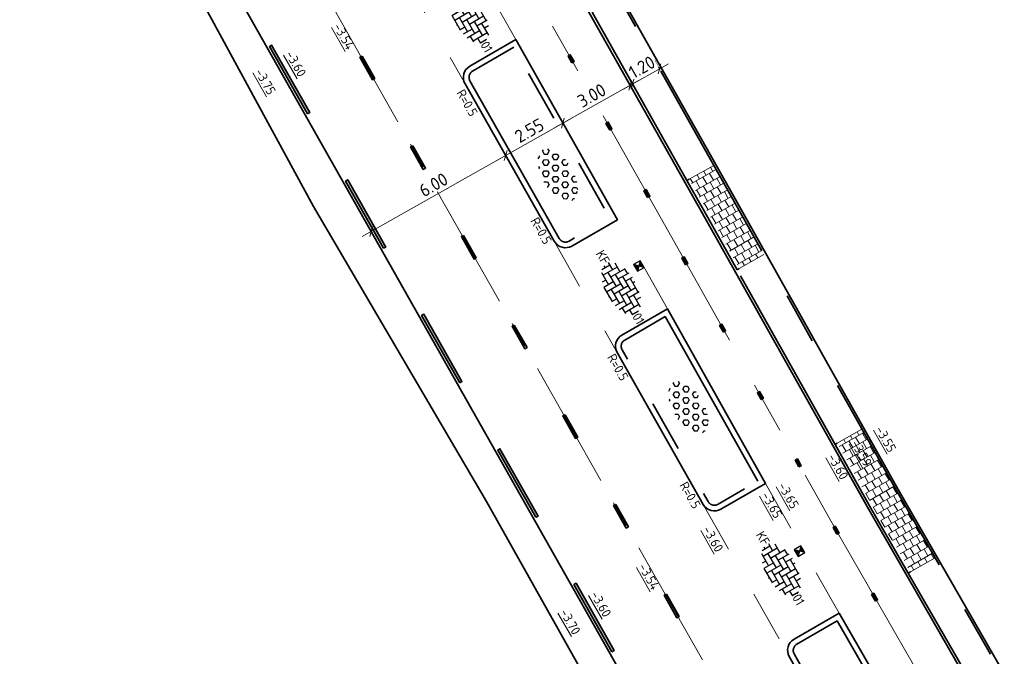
# Model space of a CAD drawing. Header units: metres. Extents: x 111691 to 117439, y 474133 to 478789.
# Tile 83 of 127: x 114481 to 114519, y 476286 to 476311. Entities that reach past the tile are written whole.
import ezdxf
from ezdxf.enums import TextEntityAlignment as Align

# ---------------------------------------------------------------- set-up
doc = ezdxf.new("R2010")
doc.units = ezdxf.units.M
for name, pattern in [('AM-AS', [16, 10, -2, 2, -2]), ('VH-GAZONBAND_100X200', [9.5, 7.5, -2]), ('VH-OPSLUITBAND_80X200', [14, 8, -2, 2, -2]), ('VH-RWSBAND', [24, 10, -2, 2, -2, 2, -2, 2, -2]), ('XX-HIDDEN', [4, 2, -2])]:
    doc.linetypes.add(name, pattern=pattern)
doc.layers.get('Defpoints').update_dxf_attribs({"lineweight": 25})
for name, color, linetype, lineweight in [('N-WE-AM-AS-G', 10, 'AM-AS', 18), ('N-WE-GR-GRAS_BERM-G', 80, 'Continuous', 35), ('N-WE-RI-HWA_KOLK-S', 150, 'Continuous', 25), ('N-WE-VH-HOOGTELABEL-T18', 2, 'Continuous', 18), ('N-WE-VH-KANTOPSLUITING-T18', 10, 'Continuous', 18), ('N-WE-VH-KANTOPSLUITING_GAZONBAND_100X200-G', 90, 'VH-GAZONBAND_100X200', 35), ('N-WE-VH-KANTOPSLUITING_OPSLUITBAND_100X200-G', 150, 'Continuous', 35), ('N-WE-VH-KANTOPSLUITING_OPSLUITBAND_80X200-G', 150, 'VH-OPSLUITBAND_80X200', 35), ('N-WE-VH-KANTOPSLUITING_TROTTOIRBAND_RWS_110 220-G', 210, 'VH-RWSBAND', 35), ('N-WE-VH-KANTOPSLUITING_VOORKANTBAND-G', 7, 'Continuous', 35), ('N-WE-VH-KANTVERHARDING-G', 1, 'Continuous', 35), ('N-WE-VH-MAATVOERING-M', 7, 'Continuous', 18), ('N-WE-VH-MATERIAALGRENS-G', 7, 'XX-HIDDEN', 18), ('N-WE-VH-VERHARDING_BETONSTRAATSTEEN-S', 7, 'Continuous', 25), ('N-WE-VH-VERHARDING_LAGE_BEPLANTING-S', 70, 'Continuous', 25), ('N-WE-VH-VERHARDING_TEGEL60-A', 252, 'Continuous', 18), ('N-WE-VW-MARKERING-G', 7, 'Continuous', 35)]:
    doc.layers.add(name, color=color, linetype=linetype, lineweight=lineweight)
for name, color, linetype in [('N-WE-VW-MARKERING_LANGS_STREEP_13_010-A', 7, 'Continuous'), ('N-WE-VW-MARKERING_LANGS_STREEP_30270_010-A', 7, 'Continuous'), ('N-WE-VW-MARKERING_LANGS_STREEP_33_010-A', 7, 'Continuous')]:
    doc.layers.add(name, color=color, linetype=linetype)
doc.styles.add('NLCS-ISO', font='NLCS-ISO.ttf')
doc.styles.add('NLCS-ISO-ANNOTATIEF-T25', font='NLCS-ISO.ttf', dxfattribs={"height": 2.5})
doc.styles.add('NLCS-ISO-M200-T18', font='NLCS-ISO.ttf', dxfattribs={"height": 0.36})
doc.dimstyles.new('NLCS-ANNOTATIEF-T25-SCHRAP_L2_H1', dxfattribs={"dimtxt": 2.5, "dimasz": 1.4, "dimexe": 2, "dimexo": 2, "dimgap": 0.7, "dimtad": 1, "dimzin": 0, "dimdsep": 46, "dimtxsty": 'NLCS-ISO-ANNOTATIEF-T25', "dimblk": 'OBLIQUE', "dimcen": 0, "dimdle": 2, "dimclrd": 256, "dimclre": 256, "dimclrt": 256, "dimadec": 1, "dimazin": 0, "dimtfac": 1, "dimtdec": 3, "dimtofl": 0, "dimtmove": 0, "dimatfit": 3, "dimldrblk": 'OBLIQUE', "dimfxl": 2, "dimfxlon": 1, "dimtfillclr": 256, "dimtolj": 1, "dimtzin": 0, "dimlwd": -1, "dimlwe": -1, "dimarcsym": 0})
pattern_1 = [(299.72, (0, 0), (0.278997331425, -0.18617327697), [0.3, -0.3]), (29.72, (0, 0), (-0.14872855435, 0.26053755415), [])]

# ---------------------------------------------------------------- blocks, each defined once
blk = doc.blocks.new('_Oblique')
at = {"color": 0, "linetype": 'ByBlock', "lineweight": -2}
blk.add_line((-0.5, -0.5), (0.5, 0.5), dxfattribs=at)
blk = doc.blocks.new('*D193')
at = {"layer": 'Defpoints', "color": 0, "transparency": 16777216}
blk.add_point((114504.547, 476307.978), dxfattribs=at)
at = {"layer": 'N-WE-VH-MAATVOERING-M', "transparency": 16777216}
for p, q in [((114505.712, 476309.169), (114503.97, 476308.187)), ((114505.396, 476308.916), (114505.167, 476309.321)), ((114504.351, 476308.326), (114504.122, 476308.732))]:
    blk.add_line(p, q, dxfattribs=at)
at = {"layer": 'N-WE-VH-MAATVOERING-M', "transparency": 16777216, "insert": (114504.683, 476309.037), "char_height": 0.5, "attachment_point": 5, "rotation": 29.424, "style": 'NLCS-ISO-ANNOTATIEF-T25', "bg_fill": 3, "box_fill_scale": 1.1, "bg_fill_color": 256, "bg_fill_true_color": 13158600, "bg_fill_transparency": 0}
blk.add_mtext('\\A1;1.20', dxfattribs=at)
at = {"layer": 'Defpoints', "color": 0, "transparency": 16777216}
for p in [(114504.319, 476308.383), (114505.592, 476308.567)]:
    blk.add_point(p, dxfattribs=at)
at = {"layer": 'N-WE-VH-MAATVOERING-M', "transparency": 16777216, "xscale": 0.28, "yscale": 0.28, "zscale": 0.28}
for p, rotation in [((114505.364, 476308.973), 29.42403039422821), ((114504.319, 476308.383), 209.4240303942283)]:
    blk.add_blockref('_Oblique', p, dxfattribs=dict(at, rotation=rotation))
blk = doc.blocks.new('*D195')
at = {"layer": 'Defpoints', "color": 0, "transparency": 16777216}
for p in [(114504.46, 476307.929), (114501.618, 476306.862), (114501.846, 476306.456)]:
    blk.add_point(p, dxfattribs=at)
at = {"layer": 'N-WE-VH-MAATVOERING-M', "transparency": 16777216}
for p, q in [((114504.58, 476308.531), (114501.269, 476306.666)), ((114504.264, 476308.277), (114504.035, 476308.683)), ((114501.65, 476306.805), (114501.421, 476307.211))]:
    blk.add_line(p, q, dxfattribs=at)
at = {"layer": 'N-WE-VH-MAATVOERING-M', "transparency": 16777216, "xscale": 0.28, "yscale": 0.28, "zscale": 0.28}
for p, rotation in [((114504.232, 476308.334), 29.38917124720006), ((114501.618, 476306.862), 209.3891712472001)]:
    blk.add_blockref('_Oblique', p, dxfattribs=dict(at, rotation=rotation))
at = {"layer": 'N-WE-VH-MAATVOERING-M', "transparency": 16777216, "insert": (114502.733, 476307.938), "char_height": 0.5, "attachment_point": 5, "rotation": 29.3892, "style": 'NLCS-ISO-ANNOTATIEF-T25', "bg_fill": 3, "box_fill_scale": 1.1, "bg_fill_color": 256, "bg_fill_true_color": 13158600, "bg_fill_transparency": 0}
blk.add_mtext('\\A1;3.00', dxfattribs=at)
blk = doc.blocks.new('*D197')
at = {"layer": 'Defpoints', "color": 0, "transparency": 16777216}
for p in [(114501.846, 476306.456), (114499.395, 476305.608), (114499.626, 476305.199)]:
    blk.add_point(p, dxfattribs=at)
at = {"layer": 'N-WE-VH-MAATVOERING-M', "transparency": 16777216}
for p, q in [((114501.649, 476306.804), (114501.418, 476307.213)), ((114501.963, 476307.062), (114499.047, 476305.411)), ((114499.429, 476305.547), (114499.198, 476305.956))]:
    blk.add_line(p, q, dxfattribs=at)
at = {"layer": 'N-WE-VH-MAATVOERING-M', "transparency": 16777216, "xscale": 0.28, "yscale": 0.28, "zscale": 0.28}
for p, rotation in [((114501.615, 476306.865), 29.52151488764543), ((114499.395, 476305.608), 209.5215148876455)]:
    blk.add_blockref('_Oblique', p, dxfattribs=dict(at, rotation=rotation))
at = {"layer": 'N-WE-VH-MAATVOERING-M', "transparency": 16777216, "insert": (114500.313, 476306.576), "char_height": 0.5, "attachment_point": 5, "rotation": 29.5215, "style": 'NLCS-ISO-ANNOTATIEF-T25', "bg_fill": 3, "box_fill_scale": 1.1, "bg_fill_color": 256, "bg_fill_true_color": 13158600, "bg_fill_transparency": 0}
blk.add_mtext('\\A1;2.55', dxfattribs=at)
blk = doc.blocks.new('*D199')
at = {"layer": 'Defpoints', "color": 0, "transparency": 16777216}
for p in [(114499.626, 476305.199), (114494.173, 476302.653), (114494.404, 476302.245)]:
    blk.add_point(p, dxfattribs=at)
at = {"layer": 'N-WE-VH-MAATVOERING-M', "transparency": 16777216}
for p, q in [((114499.743, 476305.804), (114493.825, 476302.456)), ((114499.429, 476305.547), (114499.198, 476305.956)), ((114494.207, 476302.593), (114493.976, 476303.001))]:
    blk.add_line(p, q, dxfattribs=at)
at = {"layer": 'N-WE-VH-MAATVOERING-M', "transparency": 16777216, "xscale": 0.28, "yscale": 0.28, "zscale": 0.28}
for p, rotation in [((114499.395, 476305.607), 29.49965582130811), ((114494.173, 476302.653), 209.4996558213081)]:
    blk.add_blockref('_Oblique', p, dxfattribs=dict(at, rotation=rotation))
at = {"layer": 'N-WE-VH-MAATVOERING-M', "transparency": 16777216, "insert": (114496.592, 476304.47), "char_height": 0.5, "attachment_point": 5, "rotation": 29.4997, "style": 'NLCS-ISO-ANNOTATIEF-T25', "bg_fill": 3, "box_fill_scale": 1.1, "bg_fill_color": 256, "bg_fill_true_color": 13158600, "bg_fill_transparency": 0}
blk.add_mtext('\\A1;6.00', dxfattribs=at)
blk = doc.blocks.new('SVH-BSS_KEIFORMAAT_ELLEBOOG-SO')
at = {"ltscale": 0.1}
for p, q in [((-3.1, 2.49), (-1.87, 2.49)), ((-2.92, 2.49), (-2.92, -0.66)), ((-1.87, 2.81), (-1.87, 0.39)), ((-0.82, 2.94), (-0.82, 1.44)), ((-0.82, 2.49), (2.33, 2.49)), ((0.23, 2.97), (0.23, 2.49)), ((1.28, 2.49), (1.28, -0.66)), ((2.33, 2.71), (2.33, 0.39)), ((3.38, 2.38), (3.38, 1.44)), ((-5.61, 0.39), (-3.97, 0.39)), ((-5.02, 0.39), (-5.02, -1.37)), ((-4.95, 1.44), (-2.92, 1.44)), ((-3.97, 1.44), (-3.97, -1.71)), ((-2.92, 0.39), (0.23, 0.39)), ((-1.87, 1.44), (1.28, 1.44)), ((-0.82, 0.39), (-0.82, -2.76)), ((0.23, 1.44), (0.23, -1.71)), ((1.28, 0.39), (4.43, 0.39)), ((2.33, 1.44), (4.95, 1.44)), ((3.38, 0.39), (3.38, -2.38)), ((4.43, 1.44), (4.43, -1.71)), ((5.48, 0.74), (5.48, -0.66)), ((5.48, 0.39), (5.61, 0.39)), ((-5.52, -0.66), (-5.02, -0.66)), ((-4.62, -1.71), (-1.87, -1.71)), ((-3.97, -0.66), (-0.82, -0.66)), ((-2.92, -1.71), (-2.92, -2.55)), ((-1.87, -0.66), (-1.87, -2.81)), ((-0.82, -1.71), (2.33, -1.71)), ((0.23, -0.66), (3.38, -0.66)), ((1.28, -1.71), (1.28, -2.9)), ((2.33, -0.66), (2.33, -2.71)), ((3.38, -1.71), (4.62, -1.71)), ((4.43, -0.66), (5.52, -0.66)), ((-1.87, -2.76), (1.28, -2.76)), ((0.23, -2.76), (0.23, -2.97))]:
    blk.add_line(p, q, dxfattribs=at)
at = {"style": 'NLCS-ISO'}
blk.add_attdef('FORMAAT', text='', height=1.8, dxfattribs=at).set_placement((-5.71, 0), align=Align.MIDDLE_RIGHT)
blk.add_attdef('KLEUR', text='', height=1.8, dxfattribs=at).set_placement((5.71, 0), align=Align.MIDDLE_LEFT)
at = {"style": 'NLCS-ISO', "flags": 1}
blk.add_attdef('FUNCTIE', text='', height=1.8, dxfattribs=at).set_placement((0.12, -3.58), align=Align.MIDDLE_CENTER)
blk = doc.blocks.new('N-SRI-KOLK_STRAAT_300X300-SO')
h = blk.add_hatch(color=256)
h.dxf.hatch_style = 1
h.paths.add_polyline_path([(0.75, 1.5), (-0.75, 1.5), (0, 0.75)])
h.paths.add_polyline_path([(0, 0.75), (-0.75, 0), (0.75, 0)])
for p, q in [((-0.75, 0), (0.75, 1.5)), ((0.75, 0), (-0.75, 1.5))]:
    blk.add_line(p, q)
at = {"flags": 128}
blk.add_lwpolyline([(-0.75, 0), (0.75, 0), (0.75, 1.5), (-0.75, 1.5)], close=True, dxfattribs=at)
blk = doc.blocks.new('SVH-GRASPLAAT-SO')
at = {"ltscale": 0.1}
for p, q in [((-3.93, 1.39), (-3.62, 1.93)), ((-3.62, 1.93), (-3, 1.93)), ((-2.68, 1.39), (-3, 1.93)), ((-2.06, 2.47), (-1.86, 2.81)), ((-1.75, 1.93), (-2.06, 2.47)), ((-1.75, 1.93), (-1.12, 1.93)), ((-1.12, 1.93), (-0.81, 2.47)), ((-0.81, 2.47), (-1.07, 2.92)), ((-0.18, 1.39), (0.13, 1.93)), ((0.13, 1.93), (0.75, 1.93)), ((1.07, 1.39), (0.75, 1.93)), ((1.69, 2.47), (1.88, 2.8)), ((2, 1.93), (1.69, 2.47)), ((2, 1.93), (2.63, 1.93)), ((2.63, 1.93), (2.94, 2.47)), ((2.94, 2.47), (2.89, 2.56)), ((3.57, 1.39), (3.88, 1.93)), ((3.88, 1.93), (4.31, 1.93)), ((-5.5, -0.24), (-5.66, 0.04)), ((-5.42, 0.85), (-4.87, 0.85)), ((-4.56, 0.3), (-4.87, 0.85)), ((-4.87, -0.24), (-4.56, 0.3)), ((-3.62, 0.85), (-3.93, 1.39)), ((-3.62, 0.85), (-3, 0.85)), ((-3, 0.85), (-2.68, 1.39)), ((-2.06, 0.3), (-1.75, 0.85)), ((-1.75, -0.24), (-2.06, 0.3)), ((-1.75, 0.85), (-1.12, 0.85)), ((-0.81, 0.3), (-1.12, 0.85)), ((-1.12, -0.24), (-0.81, 0.3)), ((0.13, 0.85), (-0.18, 1.39)), ((0.13, 0.85), (0.75, 0.85)), ((0.75, 0.85), (1.07, 1.39)), ((1.69, 0.3), (2, 0.85)), ((2, -0.24), (1.69, 0.3)), ((2, 0.85), (2.63, 0.85)), ((2.94, 0.3), (2.63, 0.85)), ((2.63, -0.24), (2.94, 0.3)), ((3.88, 0.85), (3.57, 1.39)), ((3.88, 0.85), (4.5, 0.85)), ((4.5, 0.85), (4.82, 1.39)), ((4.82, 1.39), (4.63, 1.71)), ((5.44, 0.3), (5.57, 0.52)), ((5.66, -0.07), (5.44, 0.3)), ((-5.5, -0.24), (-4.87, -0.24)), ((-5.07, -1.32), (-4.87, -1.32)), ((-4.66, -1.69), (-4.87, -1.32)), ((-3.93, -0.78), (-3.62, -0.24)), ((-3.62, -1.32), (-3.93, -0.78)), ((-3.62, -0.24), (-3, -0.24)), ((-3.62, -1.32), (-3, -1.32)), ((-2.68, -0.78), (-3, -0.24)), ((-3, -1.32), (-2.68, -0.78)), ((-2.06, -1.86), (-1.75, -1.32)), ((-1.75, -2.4), (-2.06, -1.86)), ((-1.75, -0.24), (-1.12, -0.24)), ((-1.75, -1.32), (-1.12, -1.32)), ((-0.81, -1.86), (-1.12, -1.32)), ((-1.12, -2.4), (-0.81, -1.86)), ((-0.18, -0.78), (0.13, -0.24)), ((0.13, -1.32), (-0.18, -0.78)), ((0.13, -0.24), (0.75, -0.24)), ((0.13, -1.32), (0.75, -1.32)), ((1.07, -0.78), (0.75, -0.24)), ((0.75, -1.32), (1.07, -0.78)), ((1.69, -1.86), (2, -1.32)), ((2, -2.4), (1.69, -1.86)), ((2, -0.24), (2.63, -0.24)), ((2, -1.32), (2.63, -1.32)), ((2.94, -1.86), (2.63, -1.32)), ((2.63, -2.4), (2.94, -1.86)), ((3.57, -0.78), (3.88, -0.24)), ((3.88, -1.32), (3.57, -0.78)), ((3.88, -0.24), (4.5, -0.24)), ((3.88, -1.32), (4.5, -1.32)), ((4.82, -0.78), (4.5, -0.24)), ((4.5, -1.32), (4.82, -0.78)), ((-3.33, -2.4), (-3, -2.4)), ((-2.91, -2.55), (-3, -2.4)), ((-1.75, -2.4), (-1.12, -2.4)), ((-0.18, -2.94), (0.13, -2.4)), ((-0.17, -2.97), (-0.18, -2.94)), ((0.13, -2.4), (0.75, -2.4)), ((1.05, -2.92), (0.75, -2.4)), ((2, -2.4), (2.63, -2.4))]:
    blk.add_line(p, q, dxfattribs=at)
at = {"style": 'NLCS-ISO', "flags": 1}
blk.add_attdef('FUNCTIE', text='', height=1.8, dxfattribs=at).set_placement((0.12, -3.58), align=Align.MIDDLE_CENTER)

msp = doc.modelspace()

# ---------------------------------------------------------------- hatches: boundary and pattern name
at = {"layer": 'N-WE-VH-VERHARDING_TEGEL60-A'}
h = msp.add_hatch(dxfattribs=at)
h.set_pattern_fill('AVH-TEGEL_300X300_HALFST-SO', color=256, angle=299.72, pattern_type=2)
h.set_pattern_definition(pattern_1)
h.paths.add_polyline_path([(114508.462, 476301.223), (114509.422, 476301.761), (114508.283, 476303.791), (114507.475, 476305.225), (114506.517, 476304.685), (114507.324, 476303.252)])
h = msp.add_hatch(dxfattribs=at)
h.set_pattern_fill('AVH-TEGEL_300X300_HALFST-SO', color=256, angle=299.72, pattern_type=2)
h.set_pattern_definition(pattern_1)
h.paths.add_polyline_path([(114514.564, 476292.595), (114513.226, 476294.98), (114512.267, 476294.441), (114513.608, 476292.051), (114515.111, 476289.438), (114516.065, 476289.986)])
at = {"layer": 'N-WE-VW-MARKERING_LANGS_STREEP_13_010-A'}
h = msp.add_hatch(color=256, dxfattribs=at)
h.dxf.hatch_style = 1
h.paths.add_polyline_path([(114493.821, 476309.469), (114493.734, 476309.419), (114494.227, 476308.549), (114494.314, 476308.598)])
h = msp.add_hatch(color=256, dxfattribs=at)
h.dxf.hatch_style = 1
h.paths.add_polyline_path([(114499.73, 476299.024), (114499.643, 476298.975), (114500.136, 476298.105), (114500.223, 476298.154)])
h = msp.add_hatch(color=256, dxfattribs=at)
h.dxf.hatch_style = 1
h.paths.add_polyline_path([(114501.7, 476295.543), (114501.613, 476295.494), (114502.105, 476294.623), (114502.193, 476294.673)])
h = msp.add_hatch(color=256, dxfattribs=at)
h.dxf.hatch_style = 1
h.paths.add_polyline_path([(114503.67, 476292.062), (114503.583, 476292.012), (114504.075, 476291.142), (114504.162, 476291.191)])
h = msp.add_hatch(color=256, dxfattribs=at)
h.dxf.hatch_style = 1
h.paths.add_polyline_path([(114505.64, 476288.58), (114505.553, 476288.531), (114506.045, 476287.661), (114506.132, 476287.71)])
at = {"layer": 'N-WE-VW-MARKERING_LANGS_STREEP_30270_010-A'}
h = msp.add_hatch(color=256, dxfattribs=at)
h.dxf.hatch_style = 1
h.paths.add_polyline_path([(114501.962, 476309.206), (114502.049, 476309.255), (114501.902, 476309.516), (114501.814, 476309.467)])
h = msp.add_hatch(color=256, dxfattribs=at)
h.dxf.hatch_style = 1
h.paths.add_polyline_path([(114504.906, 476303.978), (114504.993, 476304.027), (114504.846, 476304.289), (114504.759, 476304.24)])
h = msp.add_hatch(color=256, dxfattribs=at)
h.dxf.hatch_style = 1
h.paths.add_polyline_path([(114506.377, 476301.363), (114506.464, 476301.412), (114506.317, 476301.674), (114506.23, 476301.625)])
h = msp.add_hatch(color=256, dxfattribs=at)
h.dxf.hatch_style = 1
h.paths.add_polyline_path([(114507.845, 476298.747), (114507.932, 476298.796), (114507.785, 476299.058), (114507.698, 476299.009)])
h = msp.add_hatch(color=256, dxfattribs=at)
h.dxf.hatch_style = 1
h.paths.add_polyline_path([(114509.312, 476296.131), (114509.4, 476296.18), (114509.253, 476296.441), (114509.166, 476296.392)])
h = msp.add_hatch(color=256, dxfattribs=at)
h.dxf.hatch_style = 1
h.paths.add_polyline_path([(114510.78, 476293.514), (114510.868, 476293.563), (114510.721, 476293.825), (114510.634, 476293.776)])
h = msp.add_hatch(color=256, dxfattribs=at)
h.dxf.hatch_style = 1
h.paths.add_polyline_path([(114512.252, 476290.899), (114512.338, 476290.949), (114512.189, 476291.209), (114512.102, 476291.159)])
h = msp.add_hatch(color=256, dxfattribs=at)
h.dxf.hatch_style = 1
h.paths.add_polyline_path([(114513.747, 476288.299), (114513.834, 476288.349), (114513.684, 476288.609), (114513.598, 476288.559)])
at = {"layer": 'N-WE-VW-MARKERING_LANGS_STREEP_33_010-A', "transparency": 33554687}
h = msp.add_hatch(color=256, dxfattribs=at)
h.dxf.hatch_style = 1
h.paths.add_polyline_path([(114491.701, 476307.226), (114491.788, 476307.275), (114490.31, 476309.886), (114490.223, 476309.837)])
h = msp.add_hatch(color=256, dxfattribs=at)
h.dxf.hatch_style = 1
h.paths.add_polyline_path([(114494.655, 476302.003), (114494.742, 476302.053), (114493.265, 476304.664), (114493.178, 476304.614)])
h = msp.add_hatch(color=256, dxfattribs=at)
h.dxf.hatch_style = 1
h.paths.add_polyline_path([(114497.61, 476296.781), (114497.697, 476296.831), (114496.22, 476299.442), (114496.133, 476299.392)])
h = msp.add_hatch(color=256, dxfattribs=at)
h.dxf.hatch_style = 1
h.paths.add_polyline_path([(114500.565, 476291.559), (114500.652, 476291.609), (114499.174, 476294.22), (114499.087, 476294.17)])
h = msp.add_hatch(color=256, dxfattribs=at)
h.dxf.hatch_style = 1
h.paths.add_polyline_path([(114503.519, 476286.337), (114503.606, 476286.386), (114502.129, 476288.997), (114502.042, 476288.948)])

# ---------------------------------------------------------------- linework, layer by layer
at = {"layer": 'N-WE-AM-AS-G', "ltscale": 0.5}
msp.add_lwpolyline([(114412.548, 476424.302), (114445.21, 476391.606, -0.067599), (114453.354, 476380.891), (114594.671, 476131.121)], format="xyb", dxfattribs=at)
at = {"layer": 'N-WE-GR-GRAS_BERM-G'}
msp.add_lwpolyline([(114551.734, 476198.548), (114546.193, 476207.754), (114539.342, 476219.997), (114532.615, 476231.811), (114525.656, 476244.458), (114520.021, 476254.373), (114513.334, 476265.604), (114505.457, 476280.042), (114498.648, 476292.169), (114491.93, 476303.624), (114484.692, 476316.973), (114478.344, 476328.468), (114471.46, 476340.107), (114464.385, 476352.575), (114457.233, 476364.91), (114449.664, 476377.837), (114447.328, 476382.354)], dxfattribs=at)
at = {"layer": 'N-WE-VH-KANTOPSLUITING_GAZONBAND_100X200-G'}
for points in [[(114506.429, 476304.636), (114502.489, 476311.632)], [(114512.18, 476294.392), (114508.375, 476301.174)], [(114518.028, 476284.167), (114515.025, 476289.388)]]:
    msp.add_lwpolyline(points, dxfattribs=at)
at = {"layer": 'N-WE-VH-KANTOPSLUITING_OPSLUITBAND_100X200-G'}
for points in [[(114508.375, 476301.174), (114507.237, 476303.203), (114506.429, 476304.636)], [(114515.025, 476289.388), (114513.521, 476292.002), (114512.18, 476294.392)]]:
    msp.add_lwpolyline(points, dxfattribs=at)
at = {"layer": 'N-WE-VH-KANTOPSLUITING_OPSLUITBAND_80X200-G', "flags": 128}
msp.add_lwpolyline([(114465.854, 476447.451), (114458.327, 476443.17, 0.114882), (114444.975, 476430.835), (114444.186, 476429.672, -0.094159), (114441.031, 476426.508, 0.389903), (114440.394, 476423.765), (114454.049, 476399.659), (114456.533, 476395.244), (114462.852, 476384.057), (114473.229, 476365.686), (114478.27, 476356.81), (114484.763, 476345.328), (114490.988, 476334.349), (114496.149, 476325.219), (114502.902, 476313.343), (114508.283, 476303.791), (114514.564, 476292.595), (114520.188, 476282.817), (114525.919, 476272.595), (114533.244, 476259.715), (114538.369, 476250.603), (114547.576, 476234.278), (114553.04, 476224.508), (114560.652, 476211.225), (114567.538, 476199.125), (114570.834, 476193.346), (114574.898, 476186.134), (114578.994, 476178.871), (114587.066, 476164.652), (114593.775, 476152.771), (114598.134, 476144.967), (114602.291, 476137.713), (114607.253, 476128.777), (114610.386, 476123.259, 0.071839), (114618.637, 476112.626), (114623.973, 476107.478, -0.106598), (114632.791, 476104.601, 0.263093), (114634.759, 476104.575), (114638.387, 476106.562, -0.129957), (114641.324, 476107.29), (114643.352, 476107.258, 0.133189), (114646.437, 476108.043), (114649.089, 476109.54)], format="xyb", dxfattribs=at)
at = {"layer": 'N-WE-VH-KANTOPSLUITING_TROTTOIRBAND_RWS_110 220-G', "flags": 128}
for points in [[(114509.179, 476292.956), (114505.589, 476299.354), (114504.018, 476298.443, 0.41141), (114503.915, 476298.063), (114507.254, 476292.168, 0.417019), (114507.638, 476292.064)], [(114515.041, 476282.701), (114512.257, 476287.541), (114510.698, 476286.637, 0.411281), (114510.595, 476286.257), (114513.072, 476281.883, 0.417605), (114513.457, 476281.779)]]:
    msp.add_lwpolyline(points, format="xyb", close=True, dxfattribs=at)
at = {"layer": 'N-WE-VH-KANTOPSLUITING_VOORKANTBAND-G', "flags": 128}
msp.add_lwpolyline([(114478.339, 476356.849), (114484.833, 476345.367), (114491.058, 476334.388), (114496.219, 476325.258), (114502.972, 476313.383), (114508.352, 476303.83), (114514.634, 476292.634), (114520.258, 476282.857), (114525.989, 476272.634), (114533.314, 476259.755), (114538.439, 476250.643), (114547.645, 476234.317), (114553.109, 476224.547), (114560.721, 476211.264), (114567.608, 476199.164)], dxfattribs=at)
at = {"layer": 'N-WE-VH-KANTOPSLUITING_VOORKANTBAND-G'}
for points in [[(114506.517, 476304.685), (114506.429, 476304.636)], [(114508.462, 476301.223), (114508.375, 476301.174)], [(114512.267, 476294.441), (114512.18, 476294.392)], [(114515.111, 476289.438), (114515.025, 476289.388)]]:
    msp.add_lwpolyline(points, dxfattribs=at)
at = {"layer": 'N-WE-VH-KANTOPSLUITING_VOORKANTBAND-G', "flags": 128}
for points in [[(114509.477, 476292.874), (114505.672, 476299.656), (114503.908, 476298.634, 0.41141), (114503.723, 476297.955), (114507.062, 476292.06, 0.417019), (114507.748, 476291.873)], [(114515.341, 476282.621), (114512.338, 476287.842), (114510.588, 476286.827, 0.411281), (114510.404, 476286.148), (114512.881, 476281.775, 0.417605), (114513.567, 476281.589)]]:
    msp.add_lwpolyline(points, format="xyb", close=True, dxfattribs=at)
at = {"layer": 'N-WE-VH-KANTVERHARDING-G'}
msp.add_lwpolyline([(114466.058, 476352.344), (114592.06, 476129.644)], dxfattribs=at)
at = {"layer": 'N-WE-VH-MATERIAALGRENS-G', "flags": 128}
for points in [[(114499.788, 476310.111), (114499.16, 476311.225), (114497.733, 476313.736)], [(114505.671, 476299.657), (114504.534, 476301.684), (114503.728, 476303.114)], [(114509.476, 476292.875), (114512.337, 476287.842)]]:
    msp.add_lwpolyline(points, dxfattribs=at)
at = {"layer": 'N-WE-VH-MATERIAALGRENS-G'}
for points in [[(114495.273, 476312.892), (114497.818, 476308.395)], [(114506.517, 476304.685), (114507.475, 476305.225)], [(114501.279, 476302.278), (114503.725, 476297.955)], [(114508.462, 476301.223), (114509.422, 476301.761)], [(114512.267, 476294.441), (114513.226, 476294.98)], [(114507.061, 476292.059), (114510.387, 476286.179)], [(114515.111, 476289.438), (114516.065, 476289.986)]]:
    msp.add_lwpolyline(points, dxfattribs=at)
at = {"layer": 'N-WE-VW-MARKERING-G'}
for points in [[(114491.701, 476307.226), (114491.788, 476307.275), (114490.31, 476309.886), (114490.223, 476309.837)], [(114493.821, 476309.469), (114493.734, 476309.419), (114494.227, 476308.549), (114494.314, 476308.598)], [(114501.962, 476309.206), (114502.049, 476309.255), (114501.902, 476309.516), (114501.814, 476309.467)], [(114494.655, 476302.003), (114494.742, 476302.053), (114493.265, 476304.664), (114493.178, 476304.614)], [(114504.906, 476303.978), (114504.993, 476304.027), (114504.846, 476304.289), (114504.759, 476304.24)], [(114506.377, 476301.363), (114506.464, 476301.412), (114506.317, 476301.674), (114506.23, 476301.625)], [(114497.61, 476296.781), (114497.697, 476296.831), (114496.22, 476299.442), (114496.133, 476299.392)], [(114499.73, 476299.024), (114499.643, 476298.975), (114500.136, 476298.105), (114500.223, 476298.154)], [(114507.845, 476298.747), (114507.932, 476298.796), (114507.785, 476299.058), (114507.698, 476299.009)], [(114509.312, 476296.131), (114509.4, 476296.18), (114509.253, 476296.441), (114509.166, 476296.392)], [(114501.7, 476295.543), (114501.613, 476295.494), (114502.105, 476294.623), (114502.193, 476294.673)], [(114500.565, 476291.559), (114500.652, 476291.609), (114499.174, 476294.22), (114499.087, 476294.17)], [(114510.78, 476293.514), (114510.868, 476293.563), (114510.721, 476293.825), (114510.634, 476293.776)], [(114503.67, 476292.062), (114503.583, 476292.012), (114504.075, 476291.142), (114504.162, 476291.191)], [(114512.252, 476290.899), (114512.338, 476290.949), (114512.189, 476291.209), (114512.102, 476291.159)], [(114503.519, 476286.337), (114503.606, 476286.386), (114502.129, 476288.997), (114502.042, 476288.948)], [(114505.64, 476288.58), (114505.553, 476288.531), (114506.045, 476287.661), (114506.132, 476287.71)], [(114513.747, 476288.299), (114513.834, 476288.349), (114513.684, 476288.609), (114513.598, 476288.559)]]:
    msp.add_lwpolyline(points, close=True, dxfattribs=at)

# ---------------------------------------------------------------- block references
at = {"layer": 'N-WE-RI-HWA_KOLK-S', "xscale": 0.2, "yscale": 0.2, "zscale": 0.2, "rotation": 120.3388765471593}
for p in [(114504.697, 476301.393), (114510.928, 476290.321)]:
    msp.add_blockref('N-SRI-KOLK_STRAAT_300X300-SO', p, dxfattribs=at)
at = {"layer": 'N-WE-VH-VERHARDING_BETONSTRAATSTEEN-S', "xscale": 0.2, "yscale": 0.2, "zscale": 0.2, "rotation": 300.1117835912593}
for p in [(114497.978, 476310.987), (114503.874, 476300.439), (114510.086, 476289.526)]:
    msp.add_blockref('SVH-BSS_KEIFORMAAT_ELLEBOOG-SO', p, dxfattribs=at).add_auto_attribs({'FORMAAT': 'KF', 'KLEUR': '01'})
at = {"layer": 'N-WE-VH-VERHARDING_LAGE_BEPLANTING-S', "xscale": 0.2, "yscale": 0.2, "zscale": 0.2, "rotation": 300.1117835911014}
msp.add_blockref('SVH-GRASPLAAT-SO', (114506.488, 476295.826), dxfattribs=at)

# ---------------------------------------------------------------- texts
at = {"layer": 'N-WE-VH-HOOGTELABEL-T18', "style": 'NLCS-ISO-M200-T18'}
for s, p in [('%%U-3.54', (114492.69, 476310.617)), ('%%U-3.60', (114490.834, 476309.541)), ('%%U-3.75', (114489.647, 476308.851)), ('%%U-3.55', (114513.73, 476294.975)), ('%%U-3.59', (114512.787, 476294.428)), ('%%U-3.60', (114511.879, 476293.901)), ('%%U-3.65', (114509.951, 476292.783)), ('%%U-3.65', (114509.309, 476292.41)), ('%%U-3.60', (114507.028, 476291.088)), ('%%U-3.54', (114504.533, 476289.641)), ('%%U-3.60', (114502.676, 476288.564)), ('%%U-3.70', (114501.486, 476287.874))]:
    msp.add_text(s, height=0.36, rotation=299.7212, dxfattribs=at).set_placement(p)
at = {"layer": 'N-WE-VH-KANTOPSLUITING-T18', "style": 'NLCS-ISO'}
for p in [(114497.468, 476308.041), (114500.34, 476303.073), (114503.32, 476297.775), (114506.124, 476292.806)]:
    msp.add_text('R=0.5', height=0.36, rotation=299.72, dxfattribs=at).set_placement(p)

# ---------------------------------------------------------------- next in the draw order: dimensions: what is measured, and where the dimension line sits
at = {"layer": 'N-WE-VH-MAATVOERING-M'}
dim = msp.add_linear_dim(base=(114504.319, 476308.383), p1=(114505.592, 476308.567), p2=(114504.547, 476307.978), angle=209.424, dimstyle='NLCS-ANNOTATIEF-T25-SCHRAP_L2_H1', override={"dimtmove": 1, "dimtfill": 1}, dxfattribs=at)
dim.commit()
dim.dimension.update_dxf_attribs({"geometry": '*D193', "text_midpoint": (114504.875, 476308.697), "dimtype": 161})

# ---------------------------------------------------------------- next in the draw order: dimensions: what is measured, and where the dimension line sits
dim = msp.add_aligned_dim(p1=(114504.46, 476307.929), p2=(114501.846, 476306.456), distance=-0.466, dimstyle='NLCS-ANNOTATIEF-T25-SCHRAP_L2_H1', override={"dimtfill": 1}, dxfattribs=at)
dim.commit()
dim.dimension.update_dxf_attribs({"geometry": '*D195', "text_midpoint": (114502.733, 476307.938)})

# ---------------------------------------------------------------- next in the draw order: hatches: boundary and pattern name
at = {"layer": 'N-WE-VW-MARKERING_LANGS_STREEP_30270_010-A'}
h = msp.add_hatch(color=256, dxfattribs=at)
h.dxf.hatch_style = 1
h.paths.add_polyline_path([(114503.434, 476306.592), (114503.521, 476306.641), (114503.374, 476306.903), (114503.287, 476306.853)])

# ---------------------------------------------------------------- next in the draw order: linework, layer by layer
at = {"layer": 'N-WE-VW-MARKERING-G'}
msp.add_lwpolyline([(114503.434, 476306.592), (114503.521, 476306.641), (114503.374, 476306.903), (114503.287, 476306.853)], close=True, dxfattribs=at)

# ---------------------------------------------------------------- next in the draw order: dimensions: what is measured, and where the dimension line sits
at = {"layer": 'N-WE-VH-MAATVOERING-M'}
dim = msp.add_aligned_dim(p1=(114501.846, 476306.456), p2=(114499.626, 476305.199), distance=-0.47, dimstyle='NLCS-ANNOTATIEF-T25-SCHRAP_L2_H1', override={"dimtfill": 1}, dxfattribs=at)
dim.commit()
dim.dimension.update_dxf_attribs({"geometry": '*D197', "text_midpoint": (114500.313, 476306.576)})

# ---------------------------------------------------------------- next in the draw order: block references
at = {"layer": 'N-WE-VH-VERHARDING_LAGE_BEPLANTING-S', "xscale": 0.2, "yscale": 0.2, "zscale": 0.2, "rotation": 300.1117835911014}
msp.add_blockref('SVH-GRASPLAAT-SO', (114501.421, 476304.843), dxfattribs=at)

# ---------------------------------------------------------------- next in the draw order: dimensions: what is measured, and where the dimension line sits
at = {"layer": 'N-WE-VH-MAATVOERING-M'}
dim = msp.add_aligned_dim(p1=(114499.626, 476305.199), p2=(114494.404, 476302.245), distance=-0.469, dimstyle='NLCS-ANNOTATIEF-T25-SCHRAP_L2_H1', override={"dimtfill": 1}, dxfattribs=at)
dim.commit()
dim.dimension.update_dxf_attribs({"geometry": '*D199', "text_midpoint": (114496.592, 476304.47)})

# ---------------------------------------------------------------- next in the draw order: hatches: boundary and pattern name
at = {"layer": 'N-WE-VW-MARKERING_LANGS_STREEP_13_010-A'}
h = msp.add_hatch(color=256, dxfattribs=at)
h.dxf.hatch_style = 1
h.paths.add_polyline_path([(114495.791, 476305.987), (114495.704, 476305.938), (114496.196, 476305.068), (114496.283, 476305.117)])
h = msp.add_hatch(color=256, dxfattribs=at)
h.dxf.hatch_style = 1
h.paths.add_polyline_path([(114497.761, 476302.506), (114497.674, 476302.457), (114498.166, 476301.586), (114498.253, 476301.635)])

# ---------------------------------------------------------------- next in the draw order: linework, layer by layer
at = {"layer": 'N-WE-AM-AS-G', "flags": 128}
msp.add_lwpolyline([(114618.948, 476104.393), (114618.544, 476107.608, 0.17514), (114617.54, 476109.576, -0.075652), (114608.227, 476121.391), (114604.811, 476127.406), (114599.853, 476136.337), (114595.697, 476143.589), (114591.334, 476151.4), (114584.629, 476163.273), (114576.557, 476177.492), (114572.459, 476184.76), (114568.399, 476191.965), (114565.105, 476197.74), (114558.22, 476209.836), (114550.603, 476223.128), (114545.134, 476232.906), (114535.93, 476249.229), (114530.807, 476258.337), (114523.481, 476271.218), (114517.754, 476281.434), (114512.129, 476291.212), (114505.842, 476302.419), (114500.466, 476311.964), (114493.713, 476323.838), (114488.552, 476332.969), (114482.327, 476343.948), (114475.834, 476355.429), (114470.793, 476364.306), (114460.414, 476382.68), (114454.094, 476393.869), (114451.611, 476398.283), (114450.959, 476399.433, 0.067472), (114442.845, 476410.104), (114436.41, 476416.546)], format="xyb", dxfattribs=at)
at = {"layer": 'N-WE-VH-KANTOPSLUITING_TROTTOIRBAND_RWS_110 220-G', "flags": 128}
msp.add_lwpolyline([(114499.706, 476309.808), (114498.111, 476308.883, 0.41129), (114498.008, 476308.503), (114501.472, 476302.387, 0.417013), (114501.856, 476302.283), (114503.431, 476303.195)], format="xyb", close=True, dxfattribs=at)
at = {"layer": 'N-WE-VH-KANTOPSLUITING_VOORKANTBAND-G', "flags": 128}
msp.add_lwpolyline([(114566.408, 476198.483), (114559.523, 476210.58), (114551.908, 476223.867), (114546.442, 476233.641), (114537.236, 476249.965), (114532.112, 476259.075), (114524.787, 476271.956), (114519.058, 476282.175), (114513.434, 476291.953), (114507.149, 476303.154), (114501.771, 476312.703), (114495.018, 476324.578), (114489.857, 476333.708), (114483.632, 476344.687), (114477.139, 476356.169), (114472.098, 476365.045), (114461.72, 476383.418), (114455.401, 476394.606), (114452.917, 476399.02), (114452.264, 476400.172, 0.067472), (114443.906, 476411.164), (114437.398, 476417.679)], format="xyb", dxfattribs=at)
msp.add_lwpolyline([(114499.788, 476310.11), (114498.001, 476309.073, 0.41129), (114497.816, 476308.394), (114501.28, 476302.279, 0.417013), (114501.966, 476302.092), (114503.729, 476303.113)], format="xyb", close=True, dxfattribs=at)
at = {"layer": 'N-WE-VW-MARKERING-G'}
for points in [[(114495.791, 476305.987), (114495.704, 476305.938), (114496.196, 476305.068), (114496.283, 476305.117)], [(114497.761, 476302.506), (114497.674, 476302.457), (114498.166, 476301.586), (114498.253, 476301.635)]]:
    msp.add_lwpolyline(points, close=True, dxfattribs=at)

doc.saveas('drawing.dxf')
